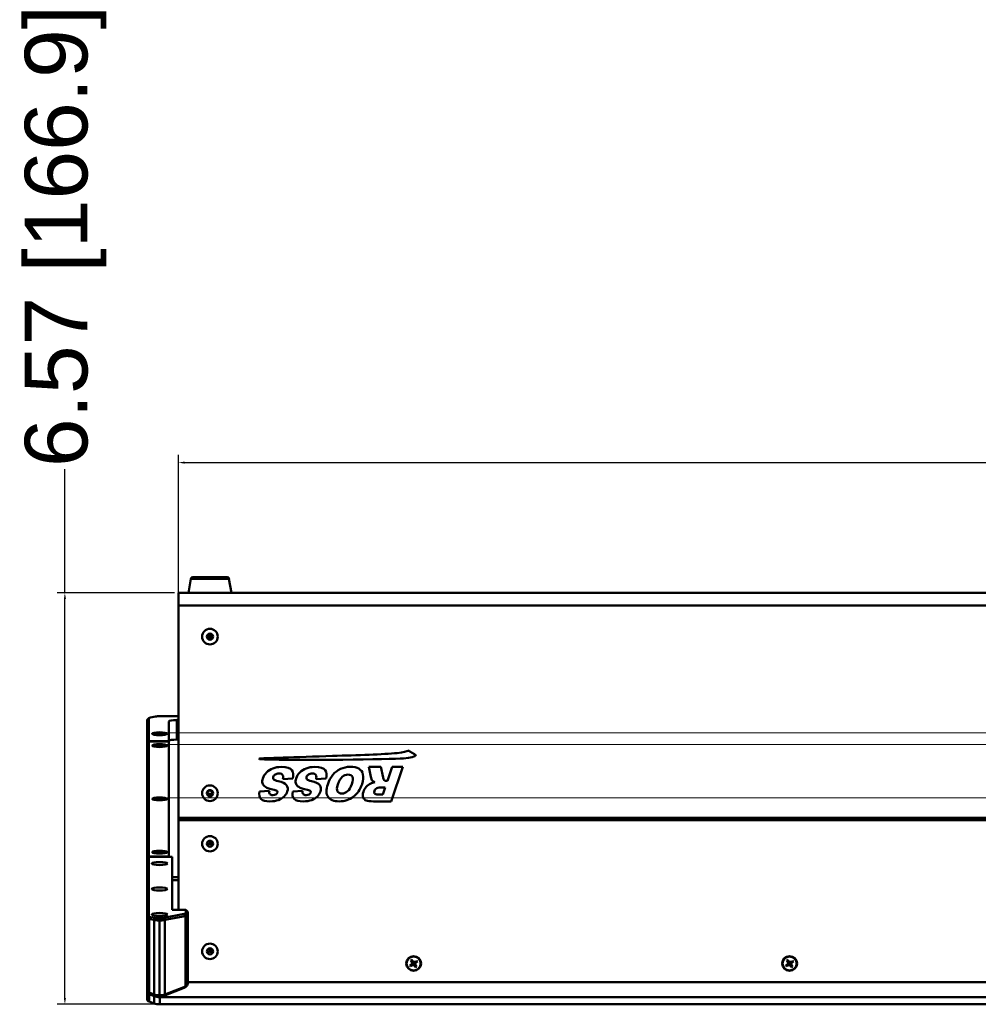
# Model space of a CAD drawing. Header units: inches. Extents: x 0.8 to 72.9, y -5.1 to 48.7.
# Tile 205 of 237: x 32.8 to 48.1, y 33 to 48.7. Entities that reach past the tile are written whole.
import ezdxf

# ---------------------------------------------------------------- set-up
doc = ezdxf.new("R2010")
doc.units = ezdxf.units.IN
doc.header["$MEASUREMENT"] = 0
for name, color, linetype, lineweight in [('Dimensions(ROSSANSI)', 7, 'Continuous', 25), ('Visible Edges(ROSSANSI)', 7, 'Continuous', 50), ('Visible Tangent Edges(ROSSANSI)', 7, 'Continuous', 50)]:
    doc.layers.add(name, color=color, linetype=linetype, lineweight=lineweight)
doc.styles.add('DEFAULT-ROSSANSI', font='arial.ttf')
doc.dimstyles.new('DEFAULT-ROSSANSI', dxfattribs={"dimtxt": 1, "dimasz": 0.098425, "dimexe": 0.125, "dimexo": 0.0625, "dimgap": 0.031496, "dimtad": 0, "dimtih": 1, "dimtoh": 1, "dimrnd": 1e-08, "dimzin": 0, "dimdsep": 46, "dimtxsty": 'DEFAULT-ROSSANSI', "dimcen": 0.09, "dimdle": 0.393701, "dimclrd": 7, "dimclre": 7, "dimclrt": 179, "dimadec": 0, "dimazin": 0, "dimtfac": 1, "dimtofl": 0, "dimtmove": 0, "dimatfit": 3, "dimfxl": 1, "dimtolj": 1, "dimtzin": 0, "dimlwd": 25, "dimlwe": 25, "dimarcsym": 0})

# ---------------------------------------------------------------- blocks, each defined once
blk = doc.blocks.new('*D5')
at = {"layer": 'Defpoints', "color": 0}
for p in [(66.804, 41.63), (35.294, 39.346), (66.804, 39.346)]:
    blk.add_point(p, dxfattribs=at)
at = {"layer": 'Dimensions(ROSSANSI)', "color": 7, "lineweight": 25}
for p, q in [((35.294, 39.409), (35.294, 41.755)), ((66.804, 39.409), (66.804, 41.755)), ((35.393, 41.63), (49.855, 41.63)), ((66.706, 41.63), (57.924, 41.63))]:
    blk.add_line(p, q, dxfattribs=at)
at = {"layer": 'Dimensions(ROSSANSI)', "color": 7}
for points in [[(35.393, 41.646), (35.393, 41.613), (35.294, 41.63)], [(66.706, 41.646), (66.706, 41.613), (66.804, 41.63)]]:
    blk.add_solid(points, dxfattribs=at)
at = {"layer": 'Dimensions(ROSSANSI)', "color": 179, "lineweight": 25, "insert": (49.886, 42.271), "char_height": 1, "attachment_point": 1, "style": 'DEFAULT-ROSSANSI'}
blk.add_mtext('\\A1;31.51 [800.4]', dxfattribs=at)
blk = doc.blocks.new('*D10')
at = {"layer": 'Defpoints', "color": 0}
for p in [(33.483, 39.55), (35.294, 39.55), (34.996, 32.98)]:
    blk.add_point(p, dxfattribs=at)
at = {"layer": 'Dimensions(ROSSANSI)', "color": 7, "lineweight": 25}
for p, q in [((33.483, 39.55), (33.483, 41.527)), ((35.232, 39.55), (33.358, 39.55)), ((33.483, 33.079), (33.483, 39.452)), ((34.934, 32.98), (33.358, 32.98))]:
    blk.add_line(p, q, dxfattribs=at)
at = {"layer": 'Dimensions(ROSSANSI)', "color": 7}
for points in [[(33.467, 39.452), (33.5, 39.452), (33.483, 39.55)], [(33.467, 33.079), (33.5, 33.079), (33.483, 32.98)]]:
    blk.add_solid(points, dxfattribs=at)
at = {"layer": 'Dimensions(ROSSANSI)', "color": 179, "lineweight": 25, "insert": (32.843, 41.559), "char_height": 1, "attachment_point": 1, "rotation": 90, "style": 'DEFAULT-ROSSANSI'}
blk.add_mtext('\\A1;6.57 [166.9]', dxfattribs=at)

msp = doc.modelspace()

# ---------------------------------------------------------------- linework, layer by layer
at = {"layer": 'Visible Edges(ROSSANSI)'}
for p, q in [((35.524, 39.8), (36.073, 39.8)), ((35.494, 39.775), (35.455, 39.55)), ((36.102, 39.775), (36.142, 39.55)), ((35.294, 39.346), (35.294, 39.55)), ((35.294, 39.55), (66.804, 39.55)), ((35.294, 35.958), (35.294, 39.346)), ((34.996, 37.581), (35.294, 37.581)), ((34.794, 37.519), (34.794, 37.16)), ((34.826, 37.551), (34.797, 37.523)), ((34.824, 37.184), (34.824, 37.548)), ((34.852, 37.561), (34.929, 37.575)), ((35.144, 37.184), (35.144, 37.496)), ((35.269, 37.52), (35.294, 37.52)), ((34.89, 37.291), (34.884, 37.298)), ((34.926, 37.3), (34.926, 37.303)), ((34.926, 37.303), (34.953, 37.303)), ((34.926, 37.303), (34.928, 37.3)), ((34.953, 37.3), (34.926, 37.3)), ((34.985, 37.309), (34.985, 37.314)), ((34.985, 37.314), (35.003, 37.314)), ((34.985, 37.288), (34.985, 37.294)), ((34.985, 37.294), (34.985, 37.294)), ((35.003, 37.288), (34.985, 37.288)), ((35.003, 37.314), (35.003, 37.309)), ((35.003, 37.294), (35.003, 37.288)), ((35.003, 37.294), (35.003, 37.294)), ((35.035, 37.303), (35.063, 37.303)), ((35.063, 37.3), (35.035, 37.3)), ((35.061, 37.3), (35.063, 37.303)), ((35.063, 37.303), (35.063, 37.3)), ((35.099, 37.291), (35.105, 37.298)), ((34.824, 37.184), (34.794, 37.16)), ((34.794, 37.143), (34.824, 37.178)), ((34.794, 37.16), (34.794, 37.143)), ((34.794, 37.143), (34.794, 35.319)), ((34.824, 37.178), (34.824, 37.184)), ((34.824, 37.184), (35.144, 37.184)), ((34.824, 35.343), (34.824, 37.178)), ((35.144, 37.178), (34.824, 37.178)), ((34.89, 37.101), (34.883, 37.108)), ((34.925, 37.11), (34.925, 37.113)), ((34.925, 37.113), (34.953, 37.113)), ((34.925, 37.113), (34.928, 37.11)), ((34.953, 37.11), (34.925, 37.11)), ((34.985, 37.119), (34.985, 37.124)), ((34.985, 37.124), (35.003, 37.124)), ((35.003, 37.124), (35.003, 37.119)), ((35.035, 37.113), (35.062, 37.113)), ((35.062, 37.11), (35.035, 37.11)), ((35.06, 37.11), (35.062, 37.113)), ((35.062, 37.113), (35.062, 37.11)), ((35.098, 37.101), (35.105, 37.108)), ((35.144, 36.871), (35.144, 37.184)), ((35.144, 35.343), (35.144, 37.178)), ((35.294, 37.208), (35.269, 37.208)), ((34.985, 37.098), (34.985, 37.104)), ((34.985, 37.104), (34.985, 37.104)), ((35.003, 37.098), (34.985, 37.098)), ((35.003, 37.104), (35.003, 37.098)), ((35.003, 37.104), (35.003, 37.104)), ((35.144, 36.871), (35.144, 36.871)), ((38.336, 36.772), (38.365, 36.612)), ((38.528, 36.772), (38.336, 36.772)), ((38.562, 36.603), (38.528, 36.772)), ((38.705, 36.772), (38.63, 36.548)), ((38.691, 36.221), (38.875, 36.772)), ((38.875, 36.772), (38.705, 36.772)), ((36.963, 36.575), (37.122, 36.585)), ((37.493, 36.575), (37.652, 36.585)), ((38.63, 36.548), (38.615, 36.548)), ((36.747, 36.388), (36.591, 36.379)), ((37.277, 36.388), (37.12, 36.379)), ((38.558, 36.332), (38.484, 36.332)), ((38.524, 36.444), (38.596, 36.444)), ((38.596, 36.444), (38.558, 36.332)), ((34.89, 36.249), (34.883, 36.257)), ((34.925, 36.259), (34.925, 36.262)), ((34.925, 36.262), (34.953, 36.262)), ((34.925, 36.262), (34.928, 36.259)), ((34.953, 36.259), (34.925, 36.259)), ((34.985, 36.268), (34.985, 36.273)), ((34.985, 36.273), (35.003, 36.273)), ((34.985, 36.253), (34.985, 36.253)), ((34.985, 36.247), (34.985, 36.252)), ((35.003, 36.247), (34.985, 36.247)), ((35.003, 36.273), (35.003, 36.268)), ((35.003, 36.253), (35.003, 36.253)), ((35.003, 36.252), (35.003, 36.247)), ((35.035, 36.262), (35.062, 36.262)), ((35.062, 36.259), (35.035, 36.259)), ((35.06, 36.259), (35.062, 36.262)), ((35.062, 36.262), (35.062, 36.259)), ((35.098, 36.249), (35.105, 36.257)), ((38.409, 36.221), (38.691, 36.221)), ((35.294, 35.919), (35.294, 35.958)), ((35.294, 34.487), (35.294, 35.919)), ((34.89, 35.398), (34.883, 35.406)), ((34.925, 35.407), (34.925, 35.411)), ((34.925, 35.411), (34.953, 35.411)), ((34.925, 35.411), (34.928, 35.407)), ((34.953, 35.407), (34.925, 35.407)), ((34.985, 35.417), (34.985, 35.422)), ((34.985, 35.422), (35.003, 35.422)), ((34.985, 35.396), (34.985, 35.401)), ((34.985, 35.401), (34.985, 35.401)), ((35.003, 35.396), (34.985, 35.396)), ((35.003, 35.422), (35.003, 35.417)), ((35.003, 35.401), (35.003, 35.396)), ((35.003, 35.401), (35.003, 35.401)), ((35.035, 35.411), (35.062, 35.411)), ((35.062, 35.407), (35.035, 35.407)), ((35.06, 35.407), (35.062, 35.411)), ((35.062, 35.411), (35.062, 35.407)), ((35.098, 35.398), (35.105, 35.406)), ((34.824, 35.343), (34.794, 35.319)), ((34.794, 35.319), (34.794, 35.066)), ((34.794, 35.26), (34.824, 35.317)), ((34.794, 35.169), (34.794, 35.26)), ((34.824, 35.225), (34.794, 35.169)), ((34.824, 35.316), (34.824, 35.343)), ((34.824, 35.343), (35.144, 35.343)), ((35.194, 35.335), (34.824, 35.335)), ((34.824, 35.317), (34.824, 35.335)), ((34.824, 35.317), (34.824, 35.225)), ((34.824, 35.043), (34.824, 35.225)), ((35.144, 35.335), (35.144, 35.343)), ((35.194, 34.487), (35.194, 35.335)), ((34.794, 35.169), (34.794, 34.986)), ((34.794, 35.065), (34.794, 35.066)), ((34.794, 34.986), (34.824, 35.043)), ((34.794, 34.895), (34.794, 34.986)), ((34.824, 34.951), (34.794, 34.895)), ((34.824, 35.043), (34.824, 34.951)), ((34.824, 34.768), (34.824, 34.951)), ((34.794, 34.895), (34.794, 34.712)), ((34.794, 34.712), (34.824, 34.768)), ((34.824, 34.768), (34.824, 34.388)), ((34.794, 34.359), (34.794, 34.712)), ((35.194, 34.487), (35.414, 34.487)), ((35.414, 34.437), (35.414, 34.487)), ((35.414, 34.487), (35.444, 34.457)), ((35.444, 34.457), (35.444, 34.407)), ((34.794, 34.003), (34.794, 34.359)), ((34.908, 34.327), (34.834, 34.341)), ((34.853, 34.374), (34.926, 34.36)), ((34.994, 33.123), (34.994, 34.32)), ((35.063, 34.36), (35.386, 34.423)), ((35.405, 34.39), (35.081, 34.327)), ((35.444, 34.407), (35.444, 33.299)), ((34.794, 34.003), (34.794, 33.819)), ((34.824, 33.787), (34.824, 33.971)), ((34.794, 33.727), (34.794, 33.819)), ((34.794, 33.727), (34.794, 33.542)), ((34.824, 33.511), (34.824, 33.695)), ((39.004, 33.683), (39.019, 33.693)), ((39.028, 33.66), (39.004, 33.683)), ((39.019, 33.66), (39.004, 33.683)), ((39.019, 33.693), (39.034, 33.67)), ((39.032, 33.673), (39.025, 33.668)), ((39.03, 33.661), (39.028, 33.66)), ((39.028, 33.66), (39.03, 33.656)), ((39.072, 33.648), (39.075, 33.65)), ((39.075, 33.65), (39.074, 33.652)), ((39.111, 33.662), (39.075, 33.65)), ((39.079, 33.661), (39.102, 33.676)), ((39.083, 33.657), (39.079, 33.662)), ((39.111, 33.662), (39.089, 33.647)), ((39.102, 33.676), (39.111, 33.662)), ((45.004, 33.683), (45.019, 33.693)), ((45.028, 33.66), (45.004, 33.683)), ((45.019, 33.66), (45.004, 33.683)), ((45.019, 33.693), (45.034, 33.67)), ((45.032, 33.673), (45.025, 33.668)), ((45.03, 33.661), (45.028, 33.66)), ((45.028, 33.66), (45.03, 33.656)), ((45.072, 33.648), (45.075, 33.65)), ((45.075, 33.65), (45.074, 33.652)), ((45.111, 33.662), (45.075, 33.65)), ((45.079, 33.661), (45.102, 33.676)), ((45.083, 33.657), (45.079, 33.662)), ((45.111, 33.662), (45.089, 33.647)), ((45.102, 33.676), (45.111, 33.662)), ((34.794, 33.45), (34.794, 33.542)), ((38.987, 33.602), (39.01, 33.617)), ((38.997, 33.587), (38.987, 33.602)), ((39.034, 33.623), (38.997, 33.587)), ((39.02, 33.602), (38.997, 33.587)), ((39.017, 33.623), (39.022, 33.616)), ((39.019, 33.626), (39.022, 33.622)), ((39.021, 33.629), (39.025, 33.637)), ((39.032, 33.625), (39.034, 33.623)), ((39.034, 33.623), (39.037, 33.625)), ((39.054, 33.622), (39.056, 33.619)), ((39.056, 33.619), (39.058, 33.62)), ((39.08, 33.571), (39.056, 33.619)), ((39.08, 33.571), (39.065, 33.593)), ((39.066, 33.613), (39.072, 33.617)), ((39.066, 33.608), (39.074, 33.613)), ((39.069, 33.627), (39.07, 33.628)), ((39.074, 33.613), (39.074, 33.614)), ((39.078, 33.606), (39.078, 33.607)), ((39.08, 33.603), (39.095, 33.581)), ((39.095, 33.581), (39.08, 33.571)), ((44.987, 33.602), (45.01, 33.617)), ((44.997, 33.587), (44.987, 33.602)), ((45.034, 33.623), (44.997, 33.587)), ((45.02, 33.602), (44.997, 33.587)), ((45.017, 33.623), (45.022, 33.616)), ((45.019, 33.626), (45.022, 33.622)), ((45.021, 33.629), (45.025, 33.637)), ((45.032, 33.625), (45.034, 33.623)), ((45.034, 33.623), (45.037, 33.625)), ((45.054, 33.622), (45.056, 33.619)), ((45.056, 33.619), (45.058, 33.62)), ((45.08, 33.571), (45.056, 33.619)), ((45.08, 33.571), (45.065, 33.593)), ((45.066, 33.613), (45.072, 33.617)), ((45.066, 33.608), (45.074, 33.613)), ((45.069, 33.627), (45.07, 33.628)), ((45.074, 33.613), (45.074, 33.614)), ((45.078, 33.606), (45.078, 33.607)), ((45.08, 33.603), (45.095, 33.581)), ((45.095, 33.581), (45.08, 33.571)), ((34.794, 33.45), (34.794, 33.266)), ((34.824, 33.234), (34.824, 33.419)), ((66.654, 33.333), (35.444, 33.333)), ((34.794, 33.202), (34.794, 33.266)), ((34.794, 33.174), (34.794, 33.202)), ((34.794, 33.174), (34.794, 33.059)), ((34.833, 33.158), (34.806, 33.181)), ((35.387, 33.245), (35.06, 33.118)), ((35.081, 33.137), (35.408, 33.265)), ((35.406, 33.256), (35.433, 33.279)), ((34.831, 33.167), (34.908, 33.137)), ((34.908, 33.11), (34.831, 33.14)), ((34.831, 33.024), (34.908, 32.995)), ((34.929, 33.118), (34.852, 33.148)), ((67.103, 33.095), (34.996, 33.095)), ((67.103, 32.98), (34.996, 32.98))]:
    msp.add_line(p, q, dxfattribs=at)
for centre, radius in [((35.798, 38.851), 0.125), ((35.798, 38.851), 0.125), ((35.798, 38.851), 0.05), ((35.798, 38.851), 0.0406), ((35.798, 36.351), 0.125), ((35.798, 36.351), 0.125), ((35.798, 36.351), 0.05), ((35.798, 36.351), 0.0406)]:
    msp.add_circle(centre, radius, dxfattribs=at)
for centre, start, end in [((35.524, 39.77), 90, 170), ((36.073, 39.77), 10, 90)]:
    msp.add_arc(centre, 0.03, start, end, dxfattribs=at)
for centre, major_axis, ratio, start_param, end_param in [((35.798, 38.779), (0.062, 0), 0.939693, 0.998957, 2.142635), ((35.798, 38.779), (0.0406, 0), 0.939693, 1.149051, 1.992541), ((34.996, 37.563), (0.095, 0), 0.189952, 1.570796, 2.356194), ((34.919, 37.519), (-0.125, 0), 0.189952, 6.088483, 6.283185), ((34.919, 37.548), (-0.095, 0), 0.189952, 5.497787, 6.283185), ((35.269, 37.496), (-0.125, 0), 0.189952, 4.712389, 6.283185), ((34.953, 37.309), (0.032, 0), 0.189952, 4.712389, 6.283185), ((34.953, 37.294), (0.032, 0), 0.189952, 0, 1.570796), ((35.035, 37.309), (-0.032, 0), 0.189952, 0, 1.570796), ((35.035, 37.294), (-0.032, 0), 0.189952, 4.712389, 6.283185), ((34.953, 37.119), (0.032, 0), 0.189952, 4.712389, 6.283185), ((34.953, 37.104), (0.032, 0), 0.189952, 0, 1.570796), ((35.035, 37.119), (-0.032, 0), 0.189952, 0, 1.570796), ((35.035, 37.104), (-0.032, 0), 0.189952, 4.712389, 6.283185), ((35.269, 37.184), (-0.125, 0), 0.189952, 4.712389, 6.283185), ((35.814, 36.333), (-0.0585, 0), 0.189952, 4.297989, 5.899302), ((35.814, 36.333), (-0.0585, 0), 0.189952, 0.590997, 1.778083), ((34.953, 36.268), (0.032, 0), 0.189952, 4.712389, 6.283185), ((34.953, 36.252), (0.032, 0), 0.189952, 0, 1.570796), ((35.035, 36.268), (-0.032, 0), 0.189952, 0, 1.570796), ((35.035, 36.252), (-0.032, 0), 0.189952, 4.712389, 6.283185), ((35.798, 35.582), (0.05, 0), 0.981793, 3.538914, 4.712389), ((35.798, 35.613), (0.0406, 0), 0.981793, 3.936961, 5.487817), ((35.798, 35.582), (0.05, 0), 0.981793, 4.712389, 5.885864), ((34.953, 35.417), (0.032, 0), 0.189952, 4.712389, 6.283185), ((34.953, 35.401), (0.032, 0), 0.189952, 0, 1.570796), ((35.035, 35.417), (-0.032, 0), 0.189952, 0, 1.570796), ((35.035, 35.401), (-0.032, 0), 0.189952, 4.712389, 6.283185), ((34.919, 34.003), (-0.125, 0), 0.389928, 0, 0.707483), ((34.919, 33.819), (-0.125, 0), 0.389928, 0, 0.707483), ((35.798, 33.864), (0.05, 0), 0.981793, 3.538914, 4.712389), ((35.798, 33.895), (0.0406, 0), 0.981793, 3.936961, 5.487817), ((35.798, 33.864), (0.05, 0), 0.981793, 4.712389, 5.885864), ((34.919, 33.727), (-0.125, 0), 0.389928, 0, 0.707483), ((38.993, 33.643), (0.032, 0), 0.981793, 5.299343, 6.87014), ((38.995, 33.648), (0.0351, 0.0114), 0.712711, 0.049176, 0.380463), ((38.993, 33.655), (0.0377, 0), 0.981793, 0.149881, 0.400482), ((38.993, 33.655), (0.0377, 0), 0.981793, 5.855836, 6.313646), ((39.061, 33.687), (0.032, 0), 0.981793, 3.728547, 5.299343), ((39.106, 33.633), (-0.0377, 0), 0.981793, 5.855836, 6.313646), ((39.106, 33.62), (-0.032, 0), 0.981793, 5.299343, 6.87014), ((39.106, 33.633), (0.0377, 0), 0.981793, 2.318548, 2.594824), ((39.102, 33.627), (-0.0334, 0.019), 0.726338, 5.671672, 6.002959), ((44.993, 33.643), (0.032, 0), 0.981793, 5.299343, 6.87014), ((44.995, 33.648), (0.0351, 0.0114), 0.712711, 0.049176, 0.380463), ((44.993, 33.655), (0.0377, 0), 0.981793, 0.149881, 0.400482), ((44.993, 33.655), (0.0377, 0), 0.981793, 5.855836, 6.313646), ((45.061, 33.687), (0.032, 0), 0.981793, 3.728547, 5.299343), ((45.106, 33.633), (-0.0377, 0), 0.981793, 5.855836, 6.313646), ((45.106, 33.62), (-0.032, 0), 0.981793, 5.299343, 6.87014), ((45.106, 33.633), (0.0377, 0), 0.981793, 2.318548, 2.594824), ((45.102, 33.627), (-0.0334, 0.019), 0.726338, 5.671672, 6.002959), ((34.919, 33.542), (-0.125, 0), 0.389928, 0, 0.707483), ((39.038, 33.576), (-0.032, 0), 0.981793, 3.728547, 5.299343), ((39.038, 33.588), (0.0377, 0), 0.981793, 1.720677, 2.006285), ((39.042, 33.588), (0.0201, 0.039), 0.769178, 0.859115, 1.190402), ((39.038, 33.588), (0.0377, 0), 0.981793, 1.143447, 1.601258), ((39.038, 33.588), (0.0377, 0), 0.981793, 0.73842, 1.024027), ((39.035, 33.589), (-0.0127, 0.0433), 0.778063, 4.927094, 5.258381), ((39.106, 33.633), (-0.0377, 0), 0.981793, 0.149881, 0.435488), ((39.104, 33.633), (0.0127, -0.0433), 0.778063, 4.628894, 4.960181), ((45.038, 33.576), (-0.032, 0), 0.981793, 3.728547, 5.299343), ((45.038, 33.588), (0.0377, 0), 0.981793, 1.720677, 2.006285), ((45.042, 33.588), (0.0201, 0.039), 0.769178, 0.859115, 1.190402), ((45.038, 33.588), (0.0377, 0), 0.981793, 1.143447, 1.601258), ((45.038, 33.588), (0.0377, 0), 0.981793, 0.73842, 1.024027), ((45.035, 33.589), (-0.0127, 0.0433), 0.778063, 4.927094, 5.258381), ((45.106, 33.633), (-0.0377, 0), 0.981793, 0.149881, 0.435488), ((45.104, 33.633), (0.0127, -0.0433), 0.778063, 4.628894, 4.960181), ((34.919, 33.45), (-0.125, 0), 0.389928, 0, 0.707483), ((34.919, 33.266), (-0.125, 0), 0.389928, 0, 0.707483), ((34.919, 33.202), (-0.125, 0), 0.389928, 0, 0.785398), ((34.919, 33.174), (-0.125, 0), 0.389928, 0, 0.785398), ((35.319, 33.272), (-0.095, 0), 0.389928, 2.356194, 2.704348), ((35.319, 33.299), (0.125, 0), 0.389928, 5.497787, 6.283185), ((34.919, 33.059), (-0.125, 0), 0.389928, 0, 0.785398), ((34.919, 33.174), (-0.095, 0), 0.389928, 0.437245, 0.785398), ((34.996, 33.172), (0.125, 0), 0.389928, 3.926991, 4.698175), ((34.996, 33.144), (-0.125, 0), 0.389928, 0.785398, 1.570796), ((34.996, 33.144), (-0.095, 0), 0.389928, 0.785398, 1.552095), ((34.993, 33.172), (0.125, 0), 0.389928, 4.726603, 5.497787), ((34.993, 33.144), (-0.095, 0), 0.389928, 1.589501, 2.356194), ((34.996, 33.029), (0.125, 0), 0.389928, 3.926991, 4.712389)]:
    msp.add_ellipse(centre, major_axis=major_axis, ratio=ratio, start_param=start_param, end_param=end_param, dxfattribs=at)
for centre, major_axis, ratio in [((34.994, 37.301), (0.119, 0), 0.189952), ((34.994, 37.301), (0.113, 0), 0.189952), ((34.994, 37.111), (-0.119, 0), 0.189952), ((34.994, 37.111), (0.113, 0), 0.189952), ((34.994, 36.26), (-0.119, 0), 0.189952), ((34.994, 36.26), (0.113, 0), 0.189952), ((35.798, 35.544), (0.125, 0), 0.981793), ((35.798, 35.544), (-0.125, 0), 0.981793), ((35.798, 35.544), (-0.05, 0), 0.981793), ((34.994, 35.409), (-0.119, 0), 0.189952), ((34.994, 35.409), (0.113, 0), 0.189952), ((34.994, 35.228), (0.125, 0), 0.194196), ((34.994, 34.822), (0.125, 0), 0.194196), ((34.994, 34.415), (0.125, 0), 0.194196), ((35.798, 33.826), (0.125, 0), 0.981793), ((35.798, 33.826), (-0.125, 0), 0.981793), ((35.798, 33.826), (-0.05, 0), 0.981793), ((39.049, 33.632), (0.119, 0), 0.981793), ((39.049, 33.632), (-0.112, 0), 0.981793), ((45.049, 33.632), (0.119, 0), 0.981793), ((45.049, 33.632), (0.112, 0), 0.981793)]:
    msp.add_ellipse(centre, major_axis=major_axis, ratio=ratio, dxfattribs=at)
for points, weights in [([(34.953, 37.303), (34.956, 37.303), (34.958, 37.3)], [1, 1.01023075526, 1.01564692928]), ([(34.985, 37.294), (34.985, 37.308), (34.985, 37.309)], [1.02166378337, 1.02045377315, 1]), ([(34.985, 37.294), (34.985, 37.294), (34.985, 37.294)], [1, 1.00123615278, 1.00240201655]), ([(35.003, 37.309), (35.003, 37.308), (35.003, 37.294)], [1, 1.02045377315, 1.02166378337]), ([(35.003, 37.294), (35.003, 37.294), (35.003, 37.294)], [1.00240201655, 1.00123615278, 1]), ([(35.031, 37.3), (35.033, 37.303), (35.035, 37.303)], [1.01564692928, 1.01023075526, 1]), ([(34.953, 37.113), (34.955, 37.113), (34.957, 37.11)], [1, 1.01023075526, 1.01564692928]), ([(34.985, 37.104), (34.985, 37.118), (34.985, 37.119)], [1.02166378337, 1.02045377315, 1]), ([(35.003, 37.119), (35.003, 37.118), (35.003, 37.104)], [1, 1.02045377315, 1.02166378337]), ([(35.03, 37.11), (35.033, 37.113), (35.035, 37.113)], [1.01564692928, 1.01023075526, 1]), ([(34.985, 37.104), (34.985, 37.104), (34.985, 37.104)], [1, 1.00123615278, 1.00240201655]), ([(35.003, 37.104), (35.003, 37.104), (35.003, 37.104)], [1.00240201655, 1.00123615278, 1]), ([(34.953, 36.262), (34.955, 36.262), (34.957, 36.259)], [1, 1.01023075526, 1.01564692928]), ([(34.985, 36.253), (34.985, 36.267), (34.985, 36.268)], [1.02166378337, 1.02045377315, 1]), ([(34.985, 36.252), (34.985, 36.253), (34.985, 36.253)], [1, 1.00123615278, 1.00240201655]), ([(35.003, 36.268), (35.003, 36.267), (35.003, 36.253)], [1, 1.02045377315, 1.02166378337]), ([(35.003, 36.253), (35.003, 36.253), (35.003, 36.252)], [1.00240201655, 1.00123615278, 1]), ([(35.03, 36.259), (35.033, 36.262), (35.035, 36.262)], [1.01564692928, 1.01023075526, 1]), ([(34.953, 35.411), (34.955, 35.411), (34.957, 35.407)], [1, 1.01023075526, 1.01564692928]), ([(34.985, 35.401), (34.985, 35.416), (34.985, 35.417)], [1.02166378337, 1.02045377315, 1]), ([(34.985, 35.401), (34.985, 35.401), (34.985, 35.401)], [1, 1.00123615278, 1.00240201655]), ([(35.003, 35.417), (35.003, 35.416), (35.003, 35.401)], [1, 1.02045377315, 1.02166378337]), ([(35.003, 35.401), (35.003, 35.401), (35.003, 35.401)], [1.00240201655, 1.00123615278, 1]), ([(35.03, 35.407), (35.033, 35.411), (35.035, 35.411)], [1.01564692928, 1.01023075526, 1]), ([(39.03, 33.656), (39.024, 33.653), (39.019, 33.66)], [1, 1.0434797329, 1]), ([(39.089, 33.647), (39.081, 33.642), (39.072, 33.648)], [1, 1.0434797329, 1]), ([(45.03, 33.656), (45.024, 33.653), (45.019, 33.66)], [1, 1.0434797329, 1]), ([(45.089, 33.647), (45.081, 33.642), (45.072, 33.648)], [1, 1.0434797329, 1]), ([(39.037, 33.625), (39.028, 33.607), (39.02, 33.602)], [1, 1.0434797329, 1]), ([(39.025, 33.637), (39.026, 33.638), (39.027, 33.64)], [1.00654364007, 1.00356395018, 1]), ([(39.065, 33.593), (39.06, 33.601), (39.054, 33.622)], [1, 1.0434797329, 1]), ([(39.069, 33.632), (39.073, 33.615), (39.078, 33.607)], [1, 1.03480895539, 1.0138832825]), ([(45.037, 33.625), (45.028, 33.607), (45.02, 33.602)], [1, 1.0434797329, 1]), ([(45.025, 33.637), (45.026, 33.638), (45.027, 33.64)], [1.00654364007, 1.00356395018, 1]), ([(45.065, 33.593), (45.06, 33.601), (45.054, 33.622)], [1, 1.0434797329, 1]), ([(45.069, 33.632), (45.073, 33.615), (45.078, 33.607)], [1, 1.03480895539, 1.0138832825])]:
    msp.add_rational_spline(points, weights, degree=2, dxfattribs=at)
for points, degree in [([(38.789, 36.992), (38.565, 36.97), (38.156, 36.959), (37.756, 36.946)], 3), ([(38.96, 37.03), (38.941, 37.017), (38.891, 37.002), (38.789, 36.992)], 3), ([(38.969, 37.031), (38.965, 37.034), (38.96, 37.03), (38.96, 37.03)], 3), ([(39.079, 36.964), (39.077, 36.965), (38.974, 37.028), (38.969, 37.031)], 3), ([(39.071, 36.944), (39.075, 36.946), (39.077, 36.947), (39.079, 36.949)], 3), ([(39.079, 36.949), (39.086, 36.953), (39.083, 36.962), (39.079, 36.964)], 3), ([(36.592, 36.906), (36.582, 36.903), (36.584, 36.895), (36.589, 36.894)], 3), ([(36.589, 36.894), (36.6, 36.892), (36.63, 36.893), (36.827, 36.887)], 3), ([(36.597, 36.906), (36.595, 36.906), (36.594, 36.906), (36.592, 36.906)], 3), ([(37.756, 36.946), (37.179, 36.927), (36.612, 36.907), (36.597, 36.906)], 3), ([(36.827, 36.887), (37.171, 36.877), (38.706, 36.889), (38.885, 36.907)], 3), ([(38.885, 36.907), (39.021, 36.92), (39.056, 36.935), (39.071, 36.944)], 3), ([(36.702, 36.682), (36.674, 36.654), (36.654, 36.622), (36.643, 36.588)], 3), ([(36.803, 36.748), (36.764, 36.733), (36.731, 36.711), (36.702, 36.682)], 3), ([(36.809, 36.611), (36.814, 36.625), (36.824, 36.638), (36.841, 36.649)], 3), ([(36.962, 36.633), (36.967, 36.62), (36.968, 36.601), (36.963, 36.575)], 3), ([(37.122, 36.585), (37.135, 36.639), (37.13, 36.683), (37.107, 36.718)], 3), ([(37.233, 36.682), (37.204, 36.654), (37.184, 36.622), (37.173, 36.588)], 3), ([(37.333, 36.748), (37.294, 36.733), (37.261, 36.711), (37.233, 36.682)], 3), ([(37.339, 36.611), (37.344, 36.625), (37.355, 36.638), (37.371, 36.649)], 3), ([(37.492, 36.633), (37.498, 36.62), (37.498, 36.601), (37.493, 36.575)], 3), ([(37.652, 36.585), (37.665, 36.639), (37.66, 36.683), (37.637, 36.718)], 3), ([(36.643, 36.588), (36.633, 36.559), (36.631, 36.533), (36.637, 36.51)], 3), ([(36.637, 36.51), (36.644, 36.486), (36.66, 36.467), (36.685, 36.451)], 3), ([(36.815, 36.574), (36.806, 36.585), (36.804, 36.597), (36.809, 36.611)], 3), ([(36.888, 36.543), (36.848, 36.553), (36.823, 36.563), (36.815, 36.574)], 3), ([(37.02, 36.479), (36.998, 36.506), (36.954, 36.527), (36.888, 36.543)], 3), ([(37.032, 36.376), (37.046, 36.418), (37.042, 36.452), (37.02, 36.479)], 3), ([(37.173, 36.588), (37.163, 36.559), (37.162, 36.533), (37.168, 36.51)], 3), ([(37.168, 36.51), (37.174, 36.486), (37.19, 36.467), (37.216, 36.451)], 3), ([(37.345, 36.574), (37.337, 36.585), (37.335, 36.597), (37.339, 36.611)], 3), ([(37.418, 36.543), (37.378, 36.553), (37.353, 36.563), (37.345, 36.574)], 3), ([(37.55, 36.479), (37.529, 36.506), (37.485, 36.527), (37.418, 36.543)], 3), ([(37.562, 36.376), (37.576, 36.418), (37.572, 36.452), (37.55, 36.479)], 3), ([(38.365, 36.507), (38.338, 36.493), (38.314, 36.475), (38.294, 36.453)], 3), ([(38.365, 36.612), (38.369, 36.59), (38.38, 36.563), (38.395, 36.549)], 3), ([(38.432, 36.529), (38.405, 36.523), (38.383, 36.516), (38.365, 36.507)], 3), ([(38.395, 36.549), (38.402, 36.542), (38.414, 36.535), (38.432, 36.529)], 3), ([(38.578, 36.561), (38.571, 36.567), (38.566, 36.582), (38.562, 36.603)], 3), ([(38.615, 36.548), (38.6, 36.548), (38.588, 36.552), (38.578, 36.561)], 3), ([(36.591, 36.379), (36.578, 36.324), (36.586, 36.284), (36.613, 36.259)], 3), ([(36.685, 36.451), (36.711, 36.435), (36.757, 36.419), (36.823, 36.404)], 3), ([(36.755, 36.336), (36.746, 36.347), (36.743, 36.364), (36.747, 36.388)], 3), ([(36.823, 36.404), (36.85, 36.398), (36.866, 36.391), (36.871, 36.384)], 3), ([(36.876, 36.362), (36.872, 36.35), (36.864, 36.34), (36.851, 36.332)], 3), ([(36.871, 36.384), (36.877, 36.378), (36.878, 36.37), (36.876, 36.362)], 3), ([(36.982, 36.299), (37.006, 36.323), (37.023, 36.349), (37.032, 36.376)], 3), ([(37.12, 36.379), (37.109, 36.324), (37.116, 36.284), (37.143, 36.259)], 3), ([(37.216, 36.451), (37.241, 36.435), (37.287, 36.419), (37.353, 36.404)], 3), ([(37.286, 36.336), (37.276, 36.347), (37.274, 36.364), (37.277, 36.388)], 3), ([(37.353, 36.404), (37.38, 36.398), (37.396, 36.391), (37.402, 36.384)], 3), ([(37.406, 36.362), (37.402, 36.35), (37.394, 36.34), (37.382, 36.332)], 3), ([(37.402, 36.384), (37.407, 36.378), (37.409, 36.37), (37.406, 36.362)], 3), ([(37.513, 36.299), (37.536, 36.323), (37.553, 36.349), (37.562, 36.376)], 3), ([(38.248, 36.374), (38.236, 36.339), (38.235, 36.309), (38.244, 36.285)], 3), ([(38.294, 36.453), (38.273, 36.431), (38.258, 36.404), (38.248, 36.374)], 3), ([(38.426, 36.346), (38.417, 36.356), (38.416, 36.37), (38.422, 36.387)], 3), ([(38.422, 36.387), (38.426, 36.399), (38.434, 36.41), (38.444, 36.419)], 3), ([(38.484, 36.332), (38.453, 36.332), (38.434, 36.337), (38.426, 36.346)], 3), ([(38.444, 36.419), (38.465, 36.439), (38.492, 36.444), (38.524, 36.444)], 3), ([(36.892, 36.242), (36.928, 36.256), (36.958, 36.275), (36.982, 36.299)], 3), ([(37.422, 36.242), (37.459, 36.256), (37.489, 36.275), (37.513, 36.299)], 3), ([(38.244, 36.285), (38.252, 36.26), (38.269, 36.243), (38.294, 36.234)], 3), ([(38.294, 36.234), (38.318, 36.225), (38.357, 36.221), (38.409, 36.221)], 3), ([(39.022, 33.616), (39.022, 33.619), (39.022, 33.622)], 2), ([(39.066, 33.608), (39.066, 33.61), (39.066, 33.613)], 2), ([(39.074, 33.614), (39.073, 33.615), (39.072, 33.617)], 2), ([(39.074, 33.613), (39.074, 33.613), (39.074, 33.613)], 2), ([(45.022, 33.616), (45.022, 33.619), (45.022, 33.622)], 2), ([(45.066, 33.608), (45.066, 33.61), (45.066, 33.613)], 2), ([(45.074, 33.614), (45.073, 33.615), (45.072, 33.617)], 2), ([(45.074, 33.613), (45.074, 33.613), (45.074, 33.613)], 2), ([(34.994, 33.123), (34.994, 33.118), (34.994, 33.112), (34.994, 33.107)], 3)]:
    msp.add_open_spline(points, degree=degree, dxfattribs=at)
for points, knots in [([(37.107, 36.718), (37.084, 36.752), (37.028, 36.77), (36.938, 36.77), (36.886, 36.77), (36.841, 36.762), (36.803, 36.748)], [26, 26, 26, 26, 27, 27, 27, 28, 28, 28, 28]), ([(36.841, 36.649), (36.857, 36.66), (36.877, 36.666), (36.9, 36.666), (36.931, 36.666), (36.952, 36.655), (36.962, 36.633)], [2, 2, 2, 2, 3, 3, 3, 4, 4, 4, 4]), ([(37.637, 36.718), (37.614, 36.752), (37.558, 36.77), (37.468, 36.77), (37.417, 36.77), (37.372, 36.762), (37.333, 36.748)], [-28, -28, -28, -28, -27, -27, -27, -26, -26, -26, -26]), ([(37.371, 36.649), (37.387, 36.66), (37.407, 36.666), (37.431, 36.666), (37.462, 36.666), (37.482, 36.655), (37.492, 36.633)], [-4, -4, -4, -4, -3, -3, -3, -2, -2, -2, -2]), ([(38.226, 36.497), (38.246, 36.559), (38.251, 36.611), (38.241, 36.652), (38.23, 36.694), (38.209, 36.724), (38.176, 36.743), (38.144, 36.762), (38.098, 36.772), (38.038, 36.772), (37.98, 36.772), (37.927, 36.761), (37.881, 36.739), (37.834, 36.717), (37.794, 36.686), (37.76, 36.646), (37.726, 36.606), (37.699, 36.555), (37.678, 36.492), (37.65, 36.407), (37.651, 36.34), (37.683, 36.292), (37.714, 36.245), (37.774, 36.221), (37.862, 36.221), (37.947, 36.221), (38.022, 36.245), (38.086, 36.294), (38.15, 36.342), (38.197, 36.41), (38.226, 36.497)], [0, 0, 0, 0, 1, 1, 1, 2, 2, 2, 3, 3, 3, 4, 4, 4, 5, 5, 5, 6, 6, 6, 7, 7, 7, 8, 8, 8, 9, 9, 9, 10, 10, 10, 10]), ([(38.063, 36.498), (38.045, 36.443), (38.022, 36.404), (37.994, 36.381), (37.967, 36.357), (37.936, 36.346), (37.904, 36.346), (37.869, 36.346), (37.846, 36.357), (37.834, 36.38), (37.821, 36.403), (37.823, 36.44), (37.84, 36.49), (37.86, 36.55), (37.883, 36.591), (37.91, 36.614), (37.937, 36.637), (37.968, 36.649), (38.003, 36.649), (38.037, 36.649), (38.06, 36.637), (38.072, 36.613), (38.084, 36.59), (38.081, 36.551), (38.063, 36.498)], [0, 0, 0, 0, 1, 1, 1, 2, 2, 2, 3, 3, 3, 4, 4, 4, 5, 5, 5, 6, 6, 6, 7, 7, 7, 8, 8, 8, 8]), ([(36.851, 36.332), (36.839, 36.324), (36.823, 36.32), (36.804, 36.32), (36.781, 36.32), (36.765, 36.325), (36.755, 36.336)], [16, 16, 16, 16, 17, 17, 17, 18, 18, 18, 18]), ([(37.382, 36.332), (37.369, 36.324), (37.354, 36.32), (37.335, 36.32), (37.312, 36.32), (37.295, 36.325), (37.286, 36.336)], [-18, -18, -18, -18, -17, -17, -17, -16, -16, -16, -16]), ([(36.613, 36.259), (36.64, 36.234), (36.687, 36.221), (36.755, 36.221), (36.81, 36.221), (36.856, 36.228), (36.892, 36.242)], [11, 11, 11, 11, 12, 12, 12, 13, 13, 13, 13]), ([(37.143, 36.259), (37.17, 36.234), (37.218, 36.221), (37.285, 36.221), (37.34, 36.221), (37.386, 36.228), (37.422, 36.242)], [-13, -13, -13, -13, -12, -12, -12, -11, -11, -11, -11]), ([(35.389, 34.423), (35.392, 34.424), (35.395, 34.424), (35.402, 34.426), (35.405, 34.427), (35.407, 34.429), (35.41, 34.43), (35.412, 34.431), (35.414, 34.434), (35.414, 34.435), (35.414, 34.436)], [0.8223409, 0.8223409, 0.8223409, 0.8223409, 0.9817477, 0.9817477, 1.1780972, 1.1780972, 1.1780972, 1.3993765, 1.3993765, 1.5707963, 1.5707963, 1.5707963, 1.5707963]), ([(35.414, 34.436), (35.414, 34.436), (35.414, 34.436), (35.414, 34.436), (35.414, 34.437), (35.414, 34.437)], [1.0780778, 1.0780778, 1.0780778, 1.0780778, 1.0861762, 1.0861762, 1.09427461, 1.09427461, 1.09427461, 1.09427461]), ([(34.795, 34.358), (34.795, 34.358), (34.795, 34.358), (34.794, 34.358), (34.794, 34.359), (34.794, 34.359)], [-6.62192981, -6.62192981, -6.62192981, -6.62192981, -6.6138314, -6.6138314, -6.605733, -6.605733, -6.605733, -6.605733]), ([(34.831, 34.342), (34.827, 34.343), (34.822, 34.344), (34.814, 34.346), (34.81, 34.347), (34.806, 34.349), (34.802, 34.35), (34.8, 34.352), (34.796, 34.355), (34.795, 34.356), (34.795, 34.358)], [-2.3192518, -2.3192518, -2.3192518, -2.3192518, -2.1598449, -2.1598449, -1.9634954, -1.9634954, -1.9634954, -1.7422161, -1.7422161, -1.5707963, -1.5707963, -1.5707963, -1.5707963]), ([(34.824, 34.388), (34.824, 34.388), (34.824, 34.388), (34.824, 34.388), (34.824, 34.387), (34.824, 34.387)], [6.605733, 6.605733, 6.605733, 6.605733, 6.6138314, 6.6138314, 6.62192981, 6.62192981, 6.62192981, 6.62192981]), ([(34.824, 34.387), (34.824, 34.386), (34.825, 34.385), (34.827, 34.383), (34.829, 34.381), (34.832, 34.38), (34.834, 34.379), (34.837, 34.378), (34.843, 34.376), (34.847, 34.375), (34.85, 34.374)], [1.5707963, 1.5707963, 1.5707963, 1.5707963, 1.7422161, 1.7422161, 1.9634954, 1.9634954, 1.9634954, 2.1598449, 2.1598449, 2.3192518, 2.3192518, 2.3192518, 2.3192518]), ([(34.834, 34.341), (34.834, 34.342), (34.833, 34.342), (34.832, 34.342), (34.832, 34.342), (34.831, 34.342)], [-2.35619449, -2.35619449, -2.35619449, -2.35619449, -2.33772314, -2.33772314, -2.31925178, -2.31925178, -2.31925178, -2.31925178]), ([(34.85, 34.374), (34.85, 34.374), (34.851, 34.374), (34.852, 34.374), (34.852, 34.374), (34.853, 34.374)], [2.31925178, 2.31925178, 2.31925178, 2.31925178, 2.33772314, 2.33772314, 2.35619449, 2.35619449, 2.35619449, 2.35619449]), ([(34.911, 34.327), (34.911, 34.327), (34.91, 34.327), (34.909, 34.327), (34.908, 34.327), (34.908, 34.327)], [-4.99447203, -4.99447203, -4.99447203, -4.99447203, -4.98874559, -4.98874559, -4.98301916, -4.98301916, -4.98301916, -4.98301916]), ([(34.994, 34.32), (34.987, 34.32), (34.979, 34.32), (34.964, 34.321), (34.957, 34.321), (34.95, 34.322), (34.942, 34.323), (34.935, 34.323), (34.922, 34.325), (34.916, 34.326), (34.911, 34.327)], [-3.1266146, -3.1266146, -3.1266146, -3.1266146, -2.9345826, -2.9345826, -2.7417866, -2.7417866, -2.7417866, -2.5305192, -2.5305192, -2.3561945, -2.3561945, -2.3561945, -2.3561945]), ([(34.926, 34.36), (34.927, 34.36), (34.927, 34.359), (34.928, 34.359), (34.929, 34.359), (34.929, 34.359)], [4.98301916, 4.98301916, 4.98301916, 4.98301916, 4.98874559, 4.98874559, 4.99447203, 4.99447203, 4.99447203, 4.99447203]), ([(34.929, 34.359), (34.933, 34.358), (34.937, 34.358), (34.947, 34.356), (34.953, 34.356), (34.959, 34.355), (34.965, 34.355), (34.971, 34.354), (34.983, 34.354), (34.989, 34.354), (34.994, 34.354)], [2.3561945, 2.3561945, 2.3561945, 2.3561945, 2.5305192, 2.5305192, 2.7417866, 2.7417866, 2.7417866, 2.9345826, 2.9345826, 3.1227567, 3.1227567, 3.1227567, 3.1227567]), ([(34.994, 34.354), (35, 34.354), (35.006, 34.354), (35.018, 34.354), (35.024, 34.355), (35.029, 34.355), (35.036, 34.356), (35.041, 34.356), (35.051, 34.358), (35.056, 34.358), (35.06, 34.359)], [-3.1227567, -3.1227567, -3.1227567, -3.1227567, -2.9345826, -2.9345826, -2.7417866, -2.7417866, -2.7417866, -2.5305192, -2.5305192, -2.3561945, -2.3561945, -2.3561945, -2.3561945]), ([(34.994, 34.32), (34.994, 34.326), (34.994, 34.331), (34.994, 34.343), (34.994, 34.348), (34.994, 34.354)], [0, 0, 0, 0, 0.04775912, 0.04775912, 0.09542868, 0.09542868, 0.09542868, 0.09542868]), ([(35.078, 34.327), (35.073, 34.326), (35.067, 34.325), (35.054, 34.323), (35.047, 34.323), (35.039, 34.322), (35.032, 34.321), (35.025, 34.321), (35.01, 34.32), (35.002, 34.32), (34.994, 34.32)], [2.3561945, 2.3561945, 2.3561945, 2.3561945, 2.5305192, 2.5305192, 2.7417866, 2.7417866, 2.7417866, 2.9345826, 2.9345826, 3.1266146, 3.1266146, 3.1266146, 3.1266146]), ([(35.06, 34.359), (35.06, 34.359), (35.061, 34.359), (35.062, 34.359), (35.062, 34.36), (35.063, 34.36)], [-4.89698056, -4.89698056, -4.89698056, -4.89698056, -4.89125412, -4.89125412, -4.88552768, -4.88552768, -4.88552768, -4.88552768]), ([(35.081, 34.327), (35.081, 34.327), (35.08, 34.327), (35.079, 34.327), (35.078, 34.327), (35.078, 34.327)], [4.88552768, 4.88552768, 4.88552768, 4.88552768, 4.89125412, 4.89125412, 4.89698056, 4.89698056, 4.89698056, 4.89698056]), ([(35.386, 34.423), (35.387, 34.423), (35.387, 34.423), (35.388, 34.423), (35.388, 34.423), (35.389, 34.423)], [0.78539816, 0.78539816, 0.78539816, 0.78539816, 0.80386952, 0.80386952, 0.82234087, 0.82234087, 0.82234087, 0.82234087]), ([(35.408, 34.391), (35.407, 34.39), (35.407, 34.39), (35.406, 34.39), (35.405, 34.39), (35.405, 34.39)], [-0.82234087, -0.82234087, -0.82234087, -0.82234087, -0.80386952, -0.80386952, -0.78539816, -0.78539816, -0.78539816, -0.78539816]), ([(35.444, 34.406), (35.444, 34.405), (35.443, 34.403), (35.439, 34.4), (35.436, 34.399), (35.433, 34.397), (35.429, 34.396), (35.425, 34.395), (35.417, 34.392), (35.412, 34.391), (35.408, 34.391)], [-1.5707963, -1.5707963, -1.5707963, -1.5707963, -1.3993765, -1.3993765, -1.1780972, -1.1780972, -1.1780972, -0.9817477, -0.9817477, -0.8223409, -0.8223409, -0.8223409, -0.8223409]), ([(35.444, 34.407), (35.444, 34.407), (35.444, 34.407), (35.444, 34.407), (35.444, 34.406), (35.444, 34.406)], [-1.09427461, -1.09427461, -1.09427461, -1.09427461, -1.0861762, -1.0861762, -1.0780778, -1.0780778, -1.0780778, -1.0780778])]:
    msp.add_open_spline(points, degree=3, knots=knots, dxfattribs=at)
at = {"layer": 'Visible Tangent Edges(ROSSANSI)'}
for p, q in [((36.102, 39.775), (35.494, 39.775)), ((35.294, 39.346), (66.804, 39.346)), ((34.794, 37.519), (34.824, 37.548)), ((35.269, 37.208), (35.269, 37.52)), ((35.294, 35.958), (66.804, 35.958)), ((35.294, 35.919), (66.804, 35.919)), ((35.194, 35.009), (35.294, 35.009)), ((35.294, 34.965), (35.194, 34.965)), ((35.444, 34.407), (35.414, 34.437)), ((35.414, 34.436), (35.444, 34.406)), ((34.824, 34.388), (34.794, 34.359)), ((34.795, 34.358), (34.824, 34.387)), ((34.85, 34.374), (34.831, 34.342)), ((34.831, 33.167), (34.831, 34.342)), ((34.834, 34.341), (34.853, 34.374)), ((34.926, 34.36), (34.908, 34.327)), ((34.908, 33.137), (34.908, 34.327)), ((34.911, 34.327), (34.929, 34.359)), ((35.06, 34.359), (35.078, 34.327)), ((35.081, 34.327), (35.063, 34.36)), ((35.081, 33.137), (35.081, 34.327)), ((35.386, 34.423), (35.405, 34.39)), ((35.408, 34.391), (35.389, 34.423)), ((35.408, 33.265), (35.408, 34.391)), ((35.408, 33.265), (35.387, 33.245)), ((34.831, 33.167), (34.852, 33.148)), ((34.831, 33.024), (34.831, 33.14)), ((34.908, 33.137), (34.929, 33.118)), ((34.908, 33.11), (34.908, 32.995)), ((34.996, 32.98), (34.996, 33.095)), ((35.081, 33.137), (35.06, 33.118))]:
    msp.add_line(p, q, dxfattribs=at)
for points in [[(35.798, 38.838), (35.798, 38.86), (35.798, 38.88), (35.798, 38.892)], [(35.798, 38.801), (35.798, 38.804), (35.798, 38.807), (35.798, 38.811)], [(35.798, 36.301), (35.798, 36.304), (35.798, 36.307), (35.798, 36.311)], [(35.798, 35.533), (35.798, 35.541), (35.798, 35.554), (35.798, 35.573)], [(35.798, 33.815), (35.798, 33.823), (35.798, 33.836), (35.798, 33.855)]]:
    msp.add_open_spline(points, degree=3, dxfattribs=at)

# ---------------------------------------------------------------- dimensions: what is measured, and where the dimension line sits
at = {"layer": 'Dimensions(ROSSANSI)', "color": 7, "lineweight": 25}
dim = msp.add_linear_dim(base=(33.483, 39.55), p1=(34.996, 32.98), p2=(35.294, 39.55), angle=90, dimstyle='DEFAULT-ROSSANSI', override={"dimtih": 0, "dimtoh": 0, "dimdec": 2, "dimtp": 0, "dimtm": 0, "dimtdec": 2, "dimatfit": 2}, dxfattribs=at)
dim.commit()
dim.dimension.update_dxf_attribs({"geometry": '*D10', "text_midpoint": (33.483, 45.177), "dimtype": 160})
dim = msp.add_linear_dim(base=(66.804, 41.63), p1=(35.294, 39.346), p2=(66.804, 39.346), dimstyle='DEFAULT-ROSSANSI', override={"dimtih": 0, "dimtoh": 0, "dimdec": 2, "dimtp": 0, "dimtm": 0, "dimtdec": 2, "dimatfit": 1}, dxfattribs=at)
dim.commit()
dim.dimension.update_dxf_attribs({"geometry": '*D5', "text_midpoint": (53.889, 41.63), "dimtype": 160})

doc.saveas('drawing.dxf')
